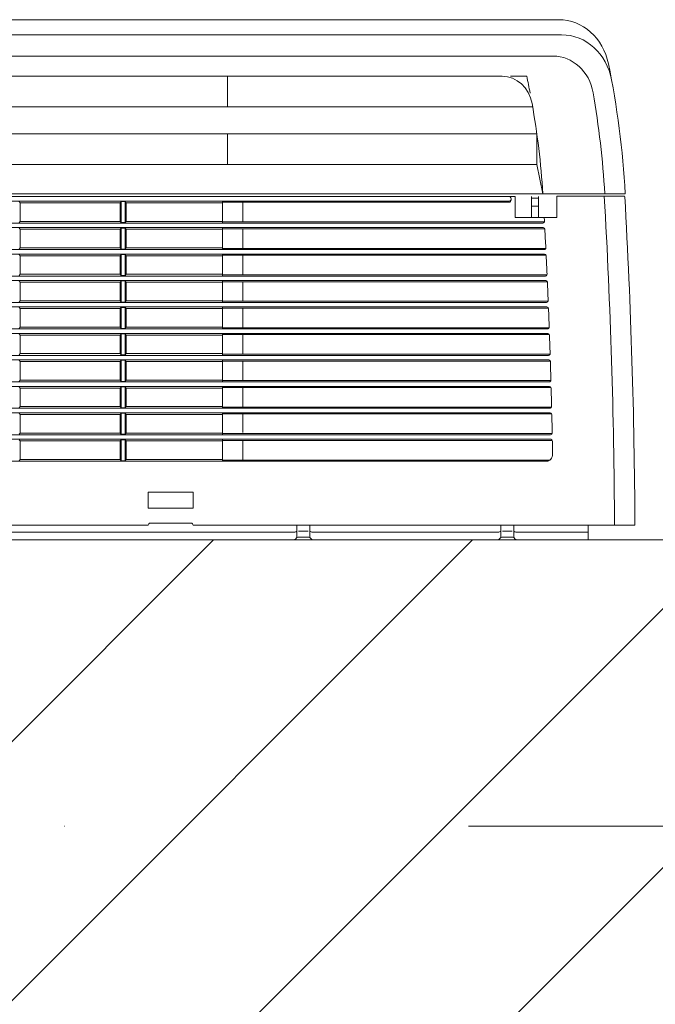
# Model space of a CAD drawing. Header units: millimetres. Extents: x -4612887 to -4536833, y -5457376 to -5415716.
# Tile 10 of 144: x -4601740 to -4601463, y -5453992 to -5453562. Entities that reach past the tile are written whole.
import ezdxf

# ---------------------------------------------------------------- set-up
doc = ezdxf.new("R2010")
doc.units = ezdxf.units.MM
doc.header["$MEASUREMENT"] = 0
doc.linetypes.add('Kropki i Kreski', pattern=[670.277762, 352.777767, -176.388884, 0, -141.111112])
for name, color, linetype, lineweight in [('is_KT-urzadzenia', 104, 'Continuous', 30), ('Osie', 8, 'Continuous', 18), ('Ściany zewnętrzne', 255, 'Continuous', 18)]:
    doc.layers.add(name, color=color, linetype=linetype, lineweight=lineweight)

msp = doc.modelspace()

# ---------------------------------------------------------------- hatches: boundary and pattern name
at = {"layer": 'Ściany zewnętrzne', "linetype": 'Continuous'}
h = msp.add_hatch(dxfattribs=at)
h.set_pattern_fill('BLOCZKI_CERAMICZNE', color=8, style=0, pattern_type=2)
h.set_pattern_definition([(45, (-4559356.9, -5416807.61), (-56.56854, 56.56854), [])])
h.paths.add_polyline_path([(-4599275.69, -5453789.1), (-4603450.69, -5453789.1), (-4603450.69, -5454039.1), (-4599275.69, -5454039.1)])

# ---------------------------------------------------------------- linework, layer by layer
at = {"layer": 'is_KT-urzadzenia', "linetype": 'Continuous', "lineweight": 9}
for p, q in [((-4601504.98, -5453561.89), (-4602436.1, -5453561.89)), ((-4601503.7, -5453568.48), (-4602437.38, -5453568.48)), ((-4601507.46, -5453577.77), (-4602433.62, -5453577.77)), ((-4601529.74, -5453586.58), (-4602411.34, -5453586.58)), ((-4601649.63, -5453586.58), (-4601649.63, -5453599.91)), ((-4601518.96, -5453586.58), (-4601526.09, -5453586.58)), ((-4601516.13, -5453599.91), (-4602424.69, -5453599.91)), ((-4601514.35, -5453611.76), (-4602426.54, -5453611.76)), ((-4601649.63, -5453611.76), (-4601649.63, -5453625.09)), ((-4601514.54, -5453611.76), (-4601514.54, -5453625.09)), ((-4601514.54, -5453625.09), (-4602426.54, -5453625.09)), ((-4601514.54, -5453625.09), (-4601511.9, -5453637.92)), ((-4602465.16, -5453637.92), (-4601475.92, -5453637.92)), ((-4602417.06, -5453639.16), (-4601524.02, -5453639.16)), ((-4602414.39, -5453641.13), (-4601526.69, -5453641.13)), ((-4601740.71, -5453641.32), (-4601740.27, -5453641.87)), ((-4601740.27, -5453649.97), (-4601740.27, -5453641.87)), ((-4601740.27, -5453641.87), (-4601696.62, -5453641.87)), ((-4601696.62, -5453641.87), (-4601696.17, -5453641.32)), ((-4601696.62, -5453641.87), (-4601696.62, -5453649.97)), ((-4601696.17, -5453641.32), (-4601696.17, -5453650.52)), ((-4601696.17, -5453641.32), (-4601694.39, -5453641.32)), ((-4601694.39, -5453641.32), (-4601696.17, -5453641.32)), ((-4601693.94, -5453641.87), (-4601694.39, -5453641.32)), ((-4601694.39, -5453641.32), (-4601694.39, -5453650.52)), ((-4601651.85, -5453641.87), (-4601693.94, -5453641.87)), ((-4601693.94, -5453641.87), (-4601693.94, -5453649.97)), ((-4601651.85, -5453641.13), (-4601651.85, -5453650.71)), ((-4601651.85, -5453641.64), (-4601526.69, -5453641.64)), ((-4601642.94, -5453641.64), (-4601642.94, -5453650.2)), ((-4601525.8, -5453640.14), (-4601525.8, -5453640.65)), ((-4601524.02, -5453639.16), (-4601524.02, -5453648.29)), ((-4601516.89, -5453639.16), (-4601516.89, -5453648.29)), ((-4601513.78, -5453639.9), (-4601516.89, -5453639.9)), ((-4601513.78, -5453639.16), (-4601513.78, -5453648.29)), ((-4601505.76, -5453638.91), (-4601476.38, -5453638.91)), ((-4601505.76, -5453638.91), (-4601505.76, -5453648.29)), ((-4601513.78, -5453643.35), (-4601516.89, -5453643.35)), ((-4602429.14, -5453650.71), (-4601511.94, -5453650.71)), ((-4601740.71, -5453650.52), (-4601740.27, -5453649.97)), ((-4601740.27, -5453649.97), (-4601696.62, -5453649.97)), ((-4601696.62, -5453649.97), (-4601696.17, -5453650.52)), ((-4601696.17, -5453650.52), (-4601694.39, -5453650.52)), ((-4601694.39, -5453650.52), (-4601696.17, -5453650.52)), ((-4601693.94, -5453649.97), (-4601694.39, -5453650.52)), ((-4601651.85, -5453649.97), (-4601693.94, -5453649.97)), ((-4601651.85, -5453650.2), (-4601511.21, -5453650.2)), ((-4601505.76, -5453648.29), (-4601524.02, -5453648.29)), ((-4602429.33, -5453652.68), (-4601511.75, -5453652.68)), ((-4601740.71, -5453652.87), (-4601740.27, -5453653.43)), ((-4601740.27, -5453661.52), (-4601740.27, -5453653.43)), ((-4601740.27, -5453653.43), (-4601696.62, -5453653.43)), ((-4601696.62, -5453653.43), (-4601696.17, -5453652.87)), ((-4601696.62, -5453653.43), (-4601696.62, -5453661.52)), ((-4601696.17, -5453652.87), (-4601696.17, -5453662.08)), ((-4601696.17, -5453652.87), (-4601694.39, -5453652.87)), ((-4601694.39, -5453652.87), (-4601696.17, -5453652.87)), ((-4601693.94, -5453653.43), (-4601694.39, -5453652.87)), ((-4601694.39, -5453652.87), (-4601694.39, -5453662.08)), ((-4601651.85, -5453653.43), (-4601693.94, -5453653.43)), ((-4601693.94, -5453653.43), (-4601693.94, -5453661.52)), ((-4601651.85, -5453652.68), (-4601651.85, -5453662.26)), ((-4601651.85, -5453653.19), (-4601511.05, -5453653.19)), ((-4601642.94, -5453653.19), (-4601642.94, -5453661.75)), ((-4602429.73, -5453662.26), (-4601511.35, -5453662.26)), ((-4601740.71, -5453662.08), (-4601740.27, -5453661.52)), ((-4601740.27, -5453661.52), (-4601696.62, -5453661.52)), ((-4601696.62, -5453661.52), (-4601696.17, -5453662.08)), ((-4601696.17, -5453662.08), (-4601694.39, -5453662.08)), ((-4601694.39, -5453662.08), (-4601696.17, -5453662.08)), ((-4601693.94, -5453661.52), (-4601694.39, -5453662.08)), ((-4601651.85, -5453661.52), (-4601693.94, -5453661.52)), ((-4601651.85, -5453661.75), (-4601510.62, -5453661.75)), ((-4602429.9, -5453664.24), (-4601511.17, -5453664.24)), ((-4601740.71, -5453664.42), (-4601740.27, -5453664.98)), ((-4601740.27, -5453673.08), (-4601740.27, -5453664.98)), ((-4601740.27, -5453664.98), (-4601696.62, -5453664.98)), ((-4601696.62, -5453664.98), (-4601696.17, -5453664.42)), ((-4601696.62, -5453664.98), (-4601696.62, -5453673.08)), ((-4601696.17, -5453664.42), (-4601696.17, -5453673.63)), ((-4601696.17, -5453664.42), (-4601694.39, -5453664.42)), ((-4601694.39, -5453664.42), (-4601696.17, -5453664.42)), ((-4601694.39, -5453664.42), (-4601694.39, -5453673.63)), ((-4601693.94, -5453664.98), (-4601694.39, -5453664.42)), ((-4601651.85, -5453664.98), (-4601693.94, -5453664.98)), ((-4601693.94, -5453664.98), (-4601693.94, -5453673.08)), ((-4601651.85, -5453664.24), (-4601651.85, -5453673.82)), ((-4601651.85, -5453664.75), (-4601510.47, -5453664.75)), ((-4601642.94, -5453664.75), (-4601642.94, -5453673.31)), ((-4602430.43, -5453675.79), (-4601510.65, -5453675.79)), ((-4602430.28, -5453673.82), (-4601510.8, -5453673.82)), ((-4601740.71, -5453673.63), (-4601740.27, -5453673.08)), ((-4601740.71, -5453675.98), (-4601740.27, -5453676.53)), ((-4601740.27, -5453673.08), (-4601696.62, -5453673.08)), ((-4601740.27, -5453684.63), (-4601740.27, -5453676.53)), ((-4601740.27, -5453676.53), (-4601696.62, -5453676.53)), ((-4601696.62, -5453673.08), (-4601696.17, -5453673.63)), ((-4601696.62, -5453676.53), (-4601696.17, -5453675.98)), ((-4601696.62, -5453676.53), (-4601696.62, -5453684.63)), ((-4601696.17, -5453673.63), (-4601694.39, -5453673.63)), ((-4601694.39, -5453673.63), (-4601696.17, -5453673.63)), ((-4601696.17, -5453675.98), (-4601696.17, -5453685.18)), ((-4601696.17, -5453675.98), (-4601694.39, -5453675.98)), ((-4601694.39, -5453675.98), (-4601696.17, -5453675.98)), ((-4601693.94, -5453673.08), (-4601694.39, -5453673.63)), ((-4601693.94, -5453676.53), (-4601694.39, -5453675.98)), ((-4601694.39, -5453675.98), (-4601694.39, -5453685.18)), ((-4601651.85, -5453673.08), (-4601693.94, -5453673.08)), ((-4601651.85, -5453676.53), (-4601693.94, -5453676.53)), ((-4601693.94, -5453676.53), (-4601693.94, -5453684.63)), ((-4601651.85, -5453673.31), (-4601510.08, -5453673.31)), ((-4601651.85, -5453675.79), (-4601651.85, -5453685.37)), ((-4601651.85, -5453676.3), (-4601509.94, -5453676.3)), ((-4601642.94, -5453676.3), (-4601642.94, -5453684.86)), ((-4601740.71, -5453685.18), (-4601740.27, -5453684.63)), ((-4601740.27, -5453684.63), (-4601696.62, -5453684.63)), ((-4601696.62, -5453684.63), (-4601696.17, -5453685.18)), ((-4601693.94, -5453684.63), (-4601694.39, -5453685.18)), ((-4601651.85, -5453684.63), (-4601693.94, -5453684.63)), ((-4601651.85, -5453684.86), (-4601509.58, -5453684.86)), ((-4602430.92, -5453687.34), (-4601510.16, -5453687.34)), ((-4602430.77, -5453685.37), (-4601510.31, -5453685.37)), ((-4601740.71, -5453687.53), (-4601740.27, -5453688.08)), ((-4601740.27, -5453696.18), (-4601740.27, -5453688.08)), ((-4601740.27, -5453688.08), (-4601696.62, -5453688.08)), ((-4601696.62, -5453688.08), (-4601696.17, -5453687.53)), ((-4601696.62, -5453688.08), (-4601696.62, -5453696.18)), ((-4601696.17, -5453685.18), (-4601694.39, -5453685.18)), ((-4601694.39, -5453685.18), (-4601696.17, -5453685.18)), ((-4601696.17, -5453687.53), (-4601696.17, -5453696.74)), ((-4601696.17, -5453687.53), (-4601694.39, -5453687.53)), ((-4601694.39, -5453687.53), (-4601696.17, -5453687.53)), ((-4601694.39, -5453687.53), (-4601694.39, -5453696.74)), ((-4601693.94, -5453688.08), (-4601694.39, -5453687.53)), ((-4601693.94, -5453688.08), (-4601693.94, -5453696.18)), ((-4601651.85, -5453688.08), (-4601693.94, -5453688.08)), ((-4601651.85, -5453687.34), (-4601651.85, -5453696.92)), ((-4601651.85, -5453687.85), (-4601509.46, -5453687.85)), ((-4601642.94, -5453687.85), (-4601642.94, -5453696.41)), ((-4602431.22, -5453696.92), (-4601509.86, -5453696.92)), ((-4601740.71, -5453696.74), (-4601740.27, -5453696.18)), ((-4601740.27, -5453696.18), (-4601696.62, -5453696.18)), ((-4601696.62, -5453696.18), (-4601696.17, -5453696.74)), ((-4601696.17, -5453696.74), (-4601694.39, -5453696.74)), ((-4601694.39, -5453696.74), (-4601696.17, -5453696.74)), ((-4601693.94, -5453696.18), (-4601694.39, -5453696.74)), ((-4601651.85, -5453696.18), (-4601693.94, -5453696.18)), ((-4601651.85, -5453696.41), (-4601509.13, -5453696.41)), ((-4602431.35, -5453698.9), (-4601509.73, -5453698.9)), ((-4601740.71, -5453699.08), (-4601740.27, -5453699.64)), ((-4601740.27, -5453707.73), (-4601740.27, -5453699.64)), ((-4601740.27, -5453699.64), (-4601696.62, -5453699.64)), ((-4601696.62, -5453699.64), (-4601696.17, -5453699.08)), ((-4601696.62, -5453699.64), (-4601696.62, -5453707.73)), ((-4601696.17, -5453699.08), (-4601696.17, -5453708.29)), ((-4601696.17, -5453699.08), (-4601694.39, -5453699.08)), ((-4601694.39, -5453699.08), (-4601696.17, -5453699.08)), ((-4601693.94, -5453699.64), (-4601694.39, -5453699.08)), ((-4601694.39, -5453699.08), (-4601694.39, -5453708.29)), ((-4601651.85, -5453699.64), (-4601693.94, -5453699.64)), ((-4601693.94, -5453699.64), (-4601693.94, -5453707.73)), ((-4601651.85, -5453698.9), (-4601651.85, -5453708.48)), ((-4601651.85, -5453699.41), (-4601509.03, -5453699.41)), ((-4601642.94, -5453699.41), (-4601642.94, -5453707.97)), ((-4602431.74, -5453710.45), (-4601509.34, -5453710.45)), ((-4602431.62, -5453708.48), (-4601509.46, -5453708.48)), ((-4601740.71, -5453708.29), (-4601740.27, -5453707.73)), ((-4601740.71, -5453710.64), (-4601740.27, -5453711.19)), ((-4601740.27, -5453707.73), (-4601696.62, -5453707.73)), ((-4601696.62, -5453707.73), (-4601696.17, -5453708.29)), ((-4601696.62, -5453711.19), (-4601696.17, -5453710.64)), ((-4601696.17, -5453708.29), (-4601694.39, -5453708.29)), ((-4601694.39, -5453708.29), (-4601696.17, -5453708.29)), ((-4601696.17, -5453710.64), (-4601696.17, -5453719.84)), ((-4601696.17, -5453710.64), (-4601694.39, -5453710.64)), ((-4601694.39, -5453710.64), (-4601696.17, -5453710.64)), ((-4601693.94, -5453707.73), (-4601694.39, -5453708.29)), ((-4601693.94, -5453711.19), (-4601694.39, -5453710.64)), ((-4601694.39, -5453710.64), (-4601694.39, -5453719.84)), ((-4601651.85, -5453707.73), (-4601693.94, -5453707.73)), ((-4601651.85, -5453707.97), (-4601508.74, -5453707.97)), ((-4601651.85, -5453710.45), (-4601651.85, -5453720.03)), ((-4601740.27, -5453719.29), (-4601740.27, -5453711.19)), ((-4601740.27, -5453711.19), (-4601696.62, -5453711.19)), ((-4601696.62, -5453711.19), (-4601696.62, -5453719.29)), ((-4601651.85, -5453711.19), (-4601693.94, -5453711.19)), ((-4601693.94, -5453711.19), (-4601693.94, -5453719.29)), ((-4601651.85, -5453710.96), (-4601508.64, -5453710.96)), ((-4601642.94, -5453710.96), (-4601642.94, -5453719.52)), ((-4601740.71, -5453719.84), (-4601740.27, -5453719.29)), ((-4601740.27, -5453719.29), (-4601696.62, -5453719.29)), ((-4601696.62, -5453719.29), (-4601696.17, -5453719.84)), ((-4601693.94, -5453719.29), (-4601694.39, -5453719.84)), ((-4601651.85, -5453719.29), (-4601693.94, -5453719.29)), ((-4601651.85, -5453719.52), (-4601508.38, -5453719.52)), ((-4602432.07, -5453722), (-4601509.01, -5453722)), ((-4602431.98, -5453720.03), (-4601509.1, -5453720.03)), ((-4601740.71, -5453722.19), (-4601740.27, -5453722.74)), ((-4601740.27, -5453730.84), (-4601740.27, -5453722.74)), ((-4601740.27, -5453722.74), (-4601696.62, -5453722.74)), ((-4601696.62, -5453722.74), (-4601696.17, -5453722.19)), ((-4601696.62, -5453722.74), (-4601696.62, -5453730.84)), ((-4601696.17, -5453719.84), (-4601694.39, -5453719.84)), ((-4601694.39, -5453719.84), (-4601696.17, -5453719.84)), ((-4601696.17, -5453722.19), (-4601696.17, -5453731.4)), ((-4601696.17, -5453722.19), (-4601694.39, -5453722.19)), ((-4601694.39, -5453722.19), (-4601696.17, -5453722.19)), ((-4601694.39, -5453722.19), (-4601694.39, -5453731.4)), ((-4601693.94, -5453722.74), (-4601694.39, -5453722.19)), ((-4601693.94, -5453722.74), (-4601693.94, -5453730.84)), ((-4601651.85, -5453722.74), (-4601693.94, -5453722.74)), ((-4601651.85, -5453722), (-4601651.85, -5453731.58)), ((-4601651.85, -5453722.51), (-4601508.3, -5453722.51)), ((-4601642.94, -5453722.51), (-4601642.94, -5453731.07)), ((-4602432.28, -5453731.58), (-4601508.8, -5453731.58)), ((-4601740.71, -5453731.4), (-4601740.27, -5453730.84)), ((-4601740.27, -5453730.84), (-4601696.62, -5453730.84)), ((-4601696.62, -5453730.84), (-4601696.17, -5453731.4)), ((-4601696.17, -5453731.4), (-4601694.39, -5453731.4)), ((-4601694.39, -5453731.4), (-4601696.17, -5453731.4)), ((-4601693.94, -5453730.84), (-4601694.39, -5453731.4)), ((-4601651.85, -5453730.84), (-4601693.94, -5453730.84)), ((-4601651.85, -5453731.07), (-4601508.08, -5453731.07)), ((-4602432.36, -5453733.56), (-4601508.71, -5453733.56)), ((-4601740.71, -5453733.74), (-4601740.27, -5453734.3)), ((-4601740.27, -5453742.39), (-4601740.27, -5453734.3)), ((-4601740.27, -5453734.3), (-4601696.62, -5453734.3)), ((-4601696.62, -5453734.3), (-4601696.17, -5453733.74)), ((-4601696.62, -5453734.3), (-4601696.62, -5453742.39)), ((-4601696.17, -5453733.74), (-4601696.17, -5453742.95)), ((-4601696.17, -5453733.74), (-4601694.39, -5453733.74)), ((-4601694.39, -5453733.74), (-4601696.17, -5453733.74)), ((-4601693.94, -5453734.3), (-4601694.39, -5453733.74)), ((-4601694.39, -5453733.74), (-4601694.39, -5453742.95)), ((-4601651.85, -5453734.3), (-4601693.94, -5453734.3)), ((-4601693.94, -5453734.3), (-4601693.94, -5453742.39)), ((-4601651.85, -5453733.56), (-4601651.85, -5453743.13)), ((-4601651.85, -5453734.07), (-4601508.01, -5453734.07)), ((-4601642.94, -5453734.07), (-4601642.94, -5453742.1)), ((-4602432.61, -5453745.11), (-4601508.47, -5453745.11)), ((-4602432.54, -5453743.13), (-4601508.54, -5453743.13)), ((-4601740.71, -5453742.95), (-4601740.27, -5453742.39)), ((-4601740.71, -5453745.29), (-4601740.27, -5453745.85)), ((-4601740.27, -5453742.39), (-4601696.62, -5453742.39)), ((-4601696.62, -5453742.39), (-4601696.17, -5453742.95)), ((-4601696.62, -5453745.85), (-4601696.17, -5453745.29)), ((-4601696.17, -5453742.95), (-4601694.39, -5453742.95)), ((-4601694.39, -5453742.95), (-4601696.17, -5453742.95)), ((-4601696.17, -5453745.29), (-4601696.17, -5453754.5)), ((-4601696.17, -5453745.29), (-4601694.39, -5453745.29)), ((-4601694.39, -5453745.29), (-4601696.17, -5453745.29)), ((-4601693.94, -5453742.39), (-4601694.39, -5453742.95)), ((-4601694.39, -5453745.29), (-4601694.39, -5453754.5)), ((-4601693.94, -5453745.85), (-4601694.39, -5453745.29)), ((-4601651.85, -5453742.39), (-4601693.94, -5453742.39)), ((-4601651.85, -5453742.63), (-4601507.82, -5453742.63)), ((-4601651.85, -5453745.11), (-4601651.85, -5453754.69)), ((-4601740.27, -5453753.95), (-4601740.27, -5453745.85)), ((-4601740.27, -5453745.85), (-4601696.62, -5453745.85)), ((-4601696.62, -5453745.85), (-4601696.62, -5453753.95)), ((-4601651.85, -5453745.85), (-4601693.94, -5453745.85)), ((-4601693.94, -5453745.85), (-4601693.94, -5453753.95)), ((-4601651.85, -5453745.62), (-4601507.81, -5453745.62)), ((-4601642.94, -5453745.62), (-4601642.94, -5453754.18)), ((-4601740.71, -5453754.5), (-4601740.27, -5453753.95)), ((-4601740.27, -5453753.95), (-4601696.62, -5453753.95)), ((-4601696.62, -5453753.95), (-4601696.17, -5453754.5)), ((-4601693.94, -5453753.95), (-4601694.39, -5453754.5)), ((-4601651.85, -5453753.95), (-4601693.94, -5453753.95)), ((-4602430.75, -5453754.69), (-4601510.33, -5453754.69)), ((-4601696.17, -5453754.5), (-4601694.39, -5453754.5)), ((-4601694.39, -5453754.5), (-4601696.17, -5453754.5)), ((-4601651.85, -5453754.18), (-4601508.83, -5453754.18)), ((-4601664.72, -5453768.26), (-4601684.32, -5453768.26)), ((-4601684.32, -5453768.26), (-4601684.32, -5453775.18)), ((-4601664.72, -5453768.26), (-4601664.72, -5453775.18)), ((-4601664.72, -5453775.18), (-4601684.32, -5453775.18)), ((-4601684.32, -5453782.68), (-4602016.86, -5453782.68)), ((-4601665.62, -5453781.69), (-4601683.43, -5453781.69)), ((-4601471.7, -5453782.68), (-4601664.72, -5453782.68)), ((-4601619.39, -5453782.68), (-4601619.39, -5453787.91)), ((-4601613.69, -5453782.68), (-4601613.69, -5453787.91)), ((-4601530.31, -5453782.68), (-4601530.31, -5453787.91)), ((-4601524.61, -5453782.68), (-4601524.61, -5453787.91)), ((-4601492.11, -5453782.68), (-4601492.11, -5453789.1)), ((-4602280.68, -5453785.67), (-4601620.7, -5453785.67)), ((-4601619.91, -5453785.47), (-4601619.39, -5453785.18)), ((-4601619.75, -5453788.39), (-4601619.66, -5453788.27)), ((-4601618.98, -5453787.91), (-4601614.11, -5453787.91)), ((-4601618.7, -5453785.18), (-4601614.4, -5453785.18)), ((-4601613.69, -5453785.18), (-4601613.18, -5453785.47)), ((-4601613.34, -5453788.39), (-4601613.43, -5453788.27)), ((-4601612.38, -5453785.67), (-4601531.62, -5453785.67)), ((-4601530.83, -5453785.47), (-4601530.31, -5453785.18)), ((-4601530.67, -5453788.39), (-4601530.58, -5453788.27)), ((-4601529.9, -5453787.91), (-4601525.03, -5453787.91)), ((-4601529.62, -5453785.18), (-4601525.31, -5453785.18)), ((-4601524.61, -5453785.18), (-4601524.1, -5453785.47)), ((-4601524.26, -5453788.39), (-4601524.35, -5453788.27)), ((-4601523.3, -5453785.67), (-4601492.11, -5453785.67)), ((-4602280.26, -5453789.1), (-4601621.12, -5453789.1)), ((-4601611.97, -5453789.1), (-4601532.04, -5453789.1)), ((-4601522.89, -5453789.1), (-4601492.11, -5453789.1))]:
    msp.add_line(p, q, dxfattribs=at)
at = {"layer": 'is_KT-urzadzenia', "linetype": 'Continuous', "lineweight": 9, "extrusion": (0, 0, -1)}
for centre, major_axis, ratio, start_param, end_param in [((-4601504.98, -5453586.58), (0, 24.69), 0.902143, 0.000001, 1.349011), ((-4601503.7, -5453593.17), (0, 24.69), 0.902143, 0.000001, 1.369046), ((-4601507.46, -5453597.52), (0, 19.75), 0.902143, -0.000001, 1.379388), ((-4601801.05, -5453660.58), (0, 361.11), 0.902143, 1.349009, 1.508012), ((-4601529.74, -5453601.39), (0, 14.81), 0.902143, -0.000001, 1.376644), ((-4601801.31, -5453660.58), (0, 321.61), 0.902143, 1.338612, 1.361982), ((-4601801.05, -5453660.58), (0, 351.23), 0.902143, 1.379388, 1.506245), ((-4601801.31, -5453660.58), (0, 321.61), 0.902143, 1.376643, 1.50029), ((-4601526.69, -5453640.14), (0, 0.987), 0.902143, 0, 3.141593), ((-4601526.69, -5453640.65), (0, 0.987), 0.902143, 1.570796, 3.141593), ((-4603787.73, -5453799), (0, 2557.46), 0.902143, 1.508157, 1.564415), ((-4601476.38, -5453639.21), (0, 0.296), 0.902143, 0.000039, 1.508546), ((-4603787.73, -5453799), (0, 2567.34), 0.902143, 1.508507, 1.564439), ((-4601511.94, -5453649.92), (0, 0.79), 0.902143, 1.511761, 3.141586), ((-4603787.72, -5453799.12), (0, 2527.85), 0.90214, 1.511096, 1.511723), ((-4601511.75, -5453653.47), (0, 0.79), 0.902143, 0.000045, 1.513222), ((-4603787.73, -5453799), (0, 2527.84), 0.902143, 1.513176, 1.516346), ((-4601511.35, -5453661.47), (0, 0.79), 0.902143, 1.516337, 3.141583), ((-4601511.17, -5453665.03), (0, 0.79), 0.902143, -0.000014, 1.517742), ((-4603787.73, -5453799), (0, 2527.84), 0.902143, 1.517755, 1.520924), ((-4601510.8, -5453673.03), (0, 0.79), 0.902143, 1.520922, 3.14159), ((-4601510.65, -5453676.58), (0, 0.79), 0.902143, -0.000028, 1.522305), ((-4603787.73, -5453799), (0, 2527.84), 0.902143, 1.522335, 1.525504), ((-4601510.31, -5453684.58), (0, 0.79), 0.902143, 1.525516, 3.141608), ((-4601510.16, -5453688.13), (0, 0.79), 0.902143, -0.000045, 1.526864), ((-4603787.73, -5453798.98), (0, 2527.84), 0.902143, 1.526918, 1.530085), ((-4601509.86, -5453696.13), (0, 0.79), 0.902143, 1.530052, 3.141567), ((-4601509.73, -5453699.69), (0, 0.79), 0.902143, -0.000011, 1.531474), ((-4603787.73, -5453798.99), (0, 2527.84), 0.902143, 1.531489, 1.534657), ((-4601509.46, -5453707.69), (0, 0.79), 0.902143, 1.534603, 3.141543), ((-4601509.34, -5453711.24), (0, 0.79), 0.902143, 0.000013, 1.536073), ((-4603787.73, -5453799), (0, 2527.84), 0.902143, 1.536063, 1.539229), ((-4601509.1, -5453719.24), (0, 0.79), 0.902143, 1.539227, 3.141593), ((-4601509.01, -5453722.79), (0, 0.79), 0.902143, 0.00002, 1.540654), ((-4603787.73, -5453798.99), (0, 2527.84), 0.902143, 1.540637, 1.543804), ((-4601508.8, -5453730.79), (0, 0.79), 0.902143, 1.543798, 3.14159), ((-4601508.71, -5453734.35), (0, 0.79), 0.902143, 0.000023, 1.545231), ((-4603787.73, -5453799.02), (0, 2527.84), 0.902143, 1.545201, 1.548367), ((-4601508.54, -5453742.34), (0, 0.79), 0.902143, 1.548372, 3.141591), ((-4601508.47, -5453745.9), (0, 0.79), 0.902143, 0.000015, 1.549796), ((-4603787.73, -5453799.02), (0, 2527.84), 0.902143, 1.549776, 1.552065), ((-4601510.33, -5453751.72), (0, 2.96), 0.902143, 1.552076, 3.141598), ((-4601683.43, -5453782.68), (0, 0.987), 0.902143, -1.570796, 0), ((-4601665.62, -5453782.68), (0, 0.987), 0.902143, 0, 1.570796), ((-4601620.7, -5453783.7), (0, 1.98), 0.902143, 2.680328, 3.141618), ((-4601618.98, -5453788.9), (0, 0.988), 0.902143, -0.876023, 0.000035), ((-4601614.11, -5453788.9), (0, 0.987), 0.902143, 0.000015, 0.876073), ((-4601612.38, -5453783.7), (0, 1.97), 0.902143, 3.141593, 3.602882), ((-4601531.62, -5453783.7), (0, 1.98), 0.902143, 2.680328, 3.141618), ((-4601529.9, -5453788.9), (0, 0.988), 0.902143, -0.876023, 0.000035), ((-4601525.03, -5453788.9), (0, 0.987), 0.902143, 0.000015, 0.876073), ((-4601523.3, -5453783.7), (0, 1.97), 0.902143, 3.141593, 3.602882), ((-4601621.12, -5453787.12), (0, 1.97), 0.902143, 2.26555, 3.141608), ((-4601611.97, -5453787.12), (0, 1.97), 0.902143, 3.141603, 4.017661), ((-4601532.04, -5453787.12), (0, 1.97), 0.902143, 2.26555, 3.141608), ((-4601522.89, -5453787.12), (0, 1.97), 0.902143, 3.141603, 4.017661)]:
    msp.add_ellipse(centre, major_axis=major_axis, ratio=ratio, start_param=start_param, end_param=end_param, dxfattribs=at)
at = {"layer": 'Osie', "color": 8, "linetype": 'Kropki i Kreski'}
msp.add_line((-4601191.61, -5453914.1), (-4608179.45, -5453914.1), dxfattribs=at)
at = {"layer": 'Ściany zewnętrzne', "color": 8, "linetype": 'Continuous', "flags": 128}
msp.add_lwpolyline([(-4600450.69, -5453789.1), (-4603450.69, -5453789.1)], dxfattribs=at)

doc.saveas('drawing.dxf')
